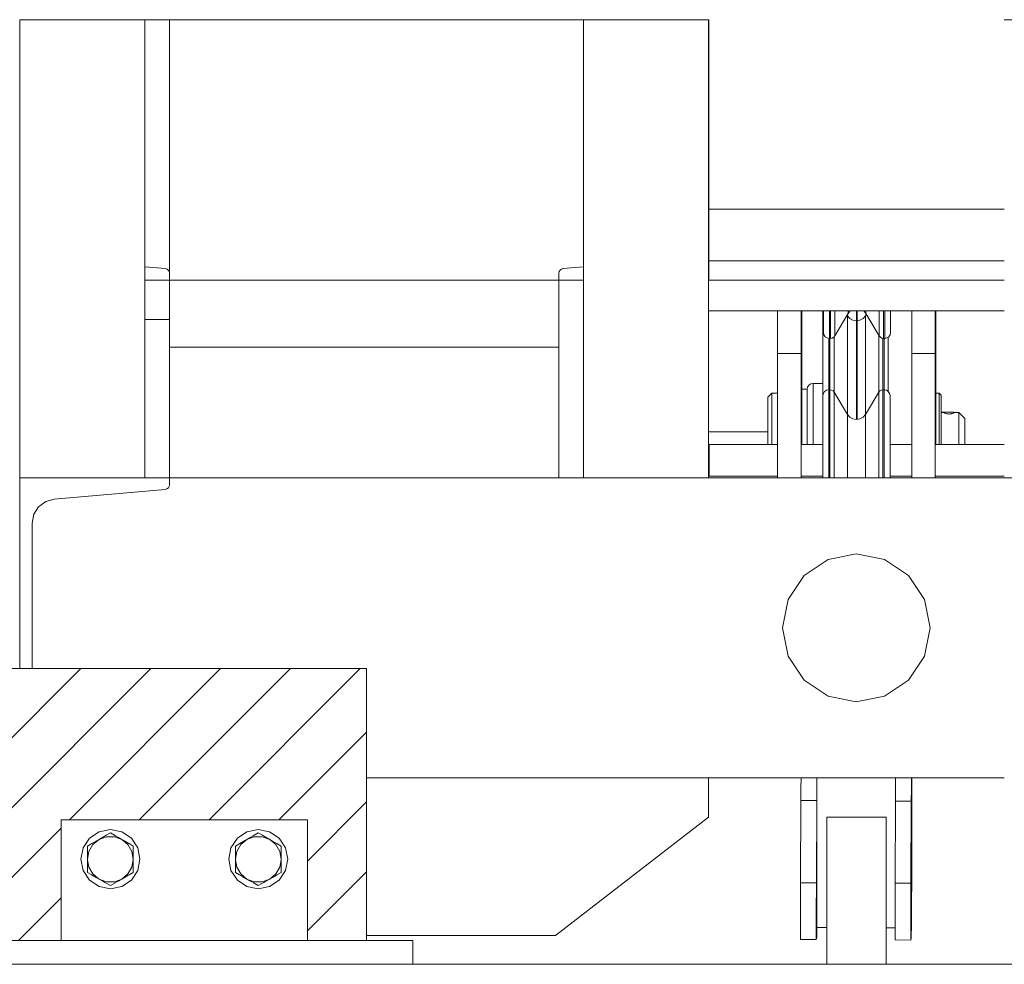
# Model space of a CAD drawing. Header units: millimetres. Extents: x 53056 to 116131, y -669674 to -625124.
# Tile 213 of 256: x 65939 to 66439, y -635003 to -634524. Entities that reach past the tile are written whole.
import ezdxf

# ---------------------------------------------------------------- set-up
doc = ezdxf.new("R2010")
doc.units = ezdxf.units.MM
doc.header["$MEASUREMENT"] = 0
doc.linetypes.add('DGN Style 1', pattern=[536.1990872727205, 0.8921781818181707, -535.3069090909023])
doc.linetypes.add('DGN Style 4', pattern=[1428.3772690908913, 713.7425454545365, -356.8712727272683, 0.8921781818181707, -356.8712727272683])
for name, color, linetype, lineweight in [('Side Cradle Blocks', 7, 'Continuous', 0), ('Side Cradle Hydraulic Arm Support', 7, 'Continuous', 0), ('Side Cradle Stbd', 7, 'Continuous', 0), ('Side Cradle Tower', 7, 'Continuous', 0), ('Side Cradle Tower Rail Frame', 7, 'Continuous', 0)]:
    doc.layers.add(name, color=color, linetype=linetype, lineweight=lineweight)

# ---------------------------------------------------------------- blocks, each defined once
blk = doc.blocks.new('*U55')
at = {"linetype": 'Continuous', "lineweight": 0}
h = blk.add_hatch(dxfattribs=at)
h.set_pattern_fill('HATCH', color=30, style=0, pattern_type=2)
h.set_pattern_definition([(45, (-18694.011846, 12452.511386), (-17.71895608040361, 17.71895608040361), [])])
h.paths.add_polyline_path([(-18983.7467942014, 12408.1757699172), (-18983.7467942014, 12396.17580080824), (-18983.7467942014, 12396.1757699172), (-18958.60524146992, 12396.1757699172), (-18958.60524146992, 12396.17580080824), (-18958.60524146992, 12469.45638980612), (-18808.60524146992, 12469.45638980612), (-18808.60524146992, 12396.17580080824), (-18808.60524146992, 12396.1757699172), (-18755.10524146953, 12396.1757699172), (-18755.10524146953, 12396.17580080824), (-18755.10524146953, 12408.17576947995), (-18633.60524146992, 12408.17576947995), (-18633.60524146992, 12408.17580037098), (-18633.60524146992, 12469.45638980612), (-18508.60524146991, 12469.45638980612), (-18508.60524146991, 12408.17580037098), (-18508.60524146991, 12408.17576947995), (-18478.60524146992, 12408.17576947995), (-18478.60524146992, 12408.17580037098), (-18478.60524146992, 12410.79314748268), (-18478.60524146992, 12490.79314748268), (-18478.60524146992, 12546.1757699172), (-18648.23356796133, 12546.1757699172), (-18654.63843196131, 12546.1757699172), (-18689.63843196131, 12546.1757699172), (-18695.81846274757, 12546.1757699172), (-18775.81846274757, 12546.1757699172), (-19128.60524146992, 12546.1757699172), (-19128.60524146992, 12408.17580080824), (-19128.60524146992, 12408.1757699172)])
at = {"color": 30, "linetype": 'Continuous', "lineweight": 0, "flags": 128}
blk.add_lwpolyline([(-18755.10524146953, 12408.17576947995), (-18633.60524146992, 12408.17576947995), (-18633.60524146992, 12408.17580037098), (-18633.60524146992, 12469.45638980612), (-18508.60524146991, 12469.45638980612), (-18508.60524146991, 12408.17580037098), (-18508.60524146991, 12408.17576947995), (-18478.60524146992, 12408.17576947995), (-18478.60524146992, 12408.17580037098), (-18478.60524146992, 12410.79314748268), (-18478.60524146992, 12490.79314748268), (-18478.60524146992, 12546.1757699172), (-18648.23356796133, 12546.1757699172), (-18654.63843196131, 12546.1757699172), (-18689.63843196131, 12546.1757699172)], dxfattribs=at)
at = {"layer": 'Side Cradle Blocks', "color": 7, "linetype": 'Continuous', "lineweight": 0}
for p, q in [((-18478.60524146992, 12546.1757699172), (-19128.60524146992, 12546.1757699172)), ((-18478.60524146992, 12546.1757699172), (-18478.60524146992, 12408.17580037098)), ((-18633.60524146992, 12408.17580037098), (-18633.60524146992, 12469.45638980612)), ((-18633.60524146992, 12469.45638980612), (-18508.60524146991, 12469.45638980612)), ((-18508.60524146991, 12469.45638980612), (-18508.60524146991, 12408.17580037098)), ((-18602.86498998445, 12463.31458279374), (-18608.60524146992, 12464.45638980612)), ((-18539.3454929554, 12463.31458279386), (-18533.60524146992, 12464.45638980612)), ((-18614.39678635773, 12459.48763980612), (-18617.46278982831, 12456.92042395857)), ((-18610.76331309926, 12461.58542656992), (-18610.90525762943, 12461.50347485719)), ((-18608.60524146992, 12462.83138980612), (-18610.76328455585, 12461.58544304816)), ((-18606.46889276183, 12461.59796830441), (-18608.60524146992, 12462.83138980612)), ((-18602.81369658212, 12459.48763980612), (-18606.56997245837, 12460.85926877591)), ((-18539.39678635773, 12459.48763980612), (-18535.64051048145, 12460.85926877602)), ((-18535.741590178, 12461.59796830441), (-18533.60524146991, 12462.83138980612)), ((-18533.60524146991, 12462.83138980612), (-18531.44719838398, 12461.58544304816)), ((-18531.44716984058, 12461.58542656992), (-18531.3052253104, 12461.50347485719)), ((-18527.81369658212, 12459.48763980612), (-18524.74769311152, 12456.92042395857)), ((-18618.05198253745, 12457.37731130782), (-18620.18833124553, 12456.14388980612)), ((-18620.18833124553, 12453.78718182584), (-18620.18833124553, 12456.14388980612)), ((-18599.18022332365, 12457.3898530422), (-18599.32216785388, 12457.47180475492)), ((-18597.0221516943, 12456.14388980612), (-18599.18019478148, 12457.38983656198)), ((-18597.0221516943, 12449.45638980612), (-18597.71242409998, 12453.39523462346)), ((-18545.18833124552, 12456.14388980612), (-18543.03028815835, 12457.38983656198)), ((-18545.18833124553, 12449.45638980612), (-18544.49805883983, 12453.39523462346)), ((-18543.03025961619, 12457.3898530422), (-18542.88831508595, 12457.47180475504)), ((-18524.15850040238, 12457.37731130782), (-18522.0221516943, 12456.14388980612)), ((-18522.0221516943, 12453.78718182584), (-18522.0221516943, 12456.14388980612)), ((-18620.18833124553, 12449.2255000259), (-18619.49805883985, 12445.51754498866)), ((-18597.0221516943, 12451.83047536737), (-18597.0221516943, 12449.45638980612)), ((-18545.18833124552, 12451.83047536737), (-18545.18833124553, 12449.45638980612)), ((-18522.0221516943, 12449.2255000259), (-18522.71242409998, 12445.51754498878)), ((-18620.18833124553, 12444.4899814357), (-18620.18833124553, 12442.76888980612)), ((-18597.0221516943, 12442.76888980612), (-18597.0221516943, 12444.4899814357)), ((-18545.18833124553, 12442.76888980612), (-18545.18833124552, 12444.4899814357)), ((-18522.0221516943, 12444.4899814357), (-18522.0221516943, 12442.76888980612)), ((-18620.18833124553, 12442.76888980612), (-18618.03028815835, 12441.52294305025)), ((-18618.03028815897, 12441.5229430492), (-18617.88831508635, 12441.44097485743)), ((-18617.88831508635, 12441.44097485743), (-18618.03028815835, 12441.52294305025)), ((-18602.81369658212, 12439.42513980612), (-18606.56997245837, 12438.05351083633)), ((-18602.81369658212, 12439.42513980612), (-18599.74769311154, 12441.99235565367)), ((-18599.15850040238, 12441.53546830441), (-18599.81390601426, 12441.15706969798)), ((-18599.15850040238, 12441.53546830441), (-18597.0221516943, 12442.76888980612)), ((-18545.18833124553, 12442.76888980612), (-18543.05198253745, 12441.53546830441)), ((-18543.05198253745, 12441.53546830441), (-18542.39657692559, 12441.15706969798)), ((-18539.39678635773, 12439.42513980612), (-18542.46278982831, 12441.99235565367)), ((-18539.39678635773, 12439.42513980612), (-18535.64051048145, 12438.05351083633)), ((-18524.18019478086, 12441.5229430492), (-18524.32216785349, 12441.44097485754)), ((-18524.32216785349, 12441.44097485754), (-18524.18019478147, 12441.52294305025)), ((-18524.18019478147, 12441.52294305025), (-18522.0221516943, 12442.76888980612)), ((-18610.741590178, 12437.31481130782), (-18608.60524146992, 12436.08138980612)), ((-18608.60524146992, 12436.08138980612), (-18606.44719838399, 12437.32733656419)), ((-18606.44716984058, 12437.3273530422), (-18606.30522531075, 12437.40930475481)), ((-18535.76331309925, 12437.3273530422), (-18535.9052576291, 12437.40930475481)), ((-18533.60524146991, 12436.08138980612), (-18535.76328455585, 12437.32733656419)), ((-18531.46889276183, 12437.31481130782), (-18533.60524146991, 12436.08138980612)), ((-18531.46889276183, 12437.31481130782), (-18530.81348714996, 12437.69320991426))]:
    blk.add_line(p, q, dxfattribs=at)
at = {"layer": 'Side Cradle Blocks', "color": 7, "linetype": 'Continuous', "lineweight": 0, "flags": 128}
for points in [[(-18602.86498998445, 12463.31458279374), (-18597.99863975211, 12460.06299152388), (-18594.74704848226, 12455.19664129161), (-18593.60524146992, 12449.45638980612), (-18594.74704848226, 12443.71613832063), (-18597.99863975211, 12438.84978808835), (-18602.86498998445, 12435.59819681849), (-18608.60524146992, 12434.45638980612), (-18614.3454929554, 12435.59819681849), (-18619.21184318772, 12438.84978808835), (-18622.46343445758, 12443.71613832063), (-18623.60524146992, 12449.45638980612), (-18622.46343445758, 12455.19664129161), (-18619.21184318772, 12460.06299152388), (-18614.3454929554, 12463.31458279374), (-18608.60524146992, 12464.45638980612)], [(-18533.60524146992, 12464.45638980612), (-18527.86498998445, 12463.31458279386), (-18522.99863975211, 12460.06299152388), (-18519.74704848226, 12455.19664129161), (-18518.60524146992, 12449.45638980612), (-18519.74704848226, 12443.71613832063), (-18522.99863975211, 12438.84978808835), (-18527.86498998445, 12435.59819681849), (-18533.60524146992, 12434.45638980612), (-18539.3454929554, 12435.59819681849), (-18544.21184318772, 12438.84978808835), (-18547.46343445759, 12443.71613832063), (-18548.60524146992, 12449.45638980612), (-18547.46343445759, 12455.19664129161), (-18544.21184318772, 12460.06299152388), (-18539.3454929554, 12463.31458279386)], [(-18618.05198253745, 12457.37731130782), (-18617.39657692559, 12457.75570991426), (-18616.35472303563, 12458.35722453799), (-18614.39678635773, 12459.48763980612), (-18613.65496010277, 12459.91593339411), (-18612.92052415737, 12460.33996018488), (-18610.9052576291, 12461.50347485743), (-18610.76328455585, 12461.58544304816)], [(-18614.39678635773, 12459.48763980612), (-18610.64051048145, 12460.85926877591), (-18606.56997245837, 12460.85926877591)], [(-18606.46889276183, 12461.59796830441), (-18605.81348714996, 12461.21956969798), (-18604.77163326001, 12460.61805507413), (-18602.81369658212, 12459.48763980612), (-18602.07187032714, 12459.05934621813), (-18601.33743438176, 12458.63531942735), (-18599.32216785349, 12457.47180475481), (-18599.18019478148, 12457.38983656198)], [(-18602.81369658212, 12459.48763980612), (-18599.74769311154, 12456.92042395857), (-18597.71242409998, 12453.39523462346)], [(-18544.49805883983, 12453.39523462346), (-18542.46278982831, 12456.92042395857), (-18539.39678635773, 12459.48763980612)], [(-18543.03028815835, 12457.38983656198), (-18542.88831508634, 12457.47180475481), (-18540.87304855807, 12458.63531942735), (-18540.13861261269, 12459.05934621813), (-18539.39678635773, 12459.48763980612), (-18537.43884967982, 12460.61805507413), (-18536.39699578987, 12461.21956969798), (-18535.741590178, 12461.59796830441)], [(-18535.64051048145, 12460.85926877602), (-18531.56997245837, 12460.85926877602), (-18527.81369658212, 12459.48763980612)], [(-18531.44719838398, 12461.58544304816), (-18531.30522531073, 12461.50347485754), (-18529.28995878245, 12460.33996018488), (-18528.55552283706, 12459.91593339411), (-18527.81369658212, 12459.48763980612), (-18525.8557599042, 12458.35722453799), (-18524.81390601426, 12457.75570991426), (-18524.15850040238, 12457.37731130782)], [(-18620.18833124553, 12449.45638980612), (-18619.49805883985, 12453.39523462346), (-18617.46278982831, 12456.92042395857)], [(-18620.18833124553, 12453.78718182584), (-18620.18833124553, 12453.6496193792), (-18620.18833124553, 12451.47601914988), (-18620.18833124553, 12449.45638980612), (-18620.18833124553, 12449.2255000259), (-18620.18833124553, 12447.03269134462), (-18620.18833124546, 12445.24596644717), (-18620.18833124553, 12444.4899814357)], [(-18597.0221516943, 12451.83047536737), (-18597.0221516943, 12453.64888513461), (-18597.0221516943, 12453.78718182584), (-18597.0221516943, 12456.14388980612)], [(-18545.18833124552, 12456.14388980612), (-18545.18833124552, 12453.78718182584), (-18545.18833124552, 12453.64888513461), (-18545.18833124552, 12451.83047536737)], [(-18524.74769311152, 12456.92042395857), (-18522.71242409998, 12453.39523462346), (-18522.0221516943, 12449.45638980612)], [(-18522.0221516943, 12444.4899814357), (-18522.02215169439, 12445.24596644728), (-18522.0221516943, 12447.03269134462), (-18522.0221516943, 12449.2255000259), (-18522.0221516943, 12449.45638980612), (-18522.0221516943, 12451.47601914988), (-18522.0221516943, 12453.6496193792), (-18522.0221516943, 12453.78718182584)], [(-18597.0221516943, 12449.2255000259), (-18597.71242409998, 12445.51754498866), (-18599.74769311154, 12441.99235565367)], [(-18597.0221516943, 12449.45638980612), (-18597.0221516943, 12449.2255000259), (-18597.0221516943, 12446.87712475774), (-18597.0221516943, 12445.24778492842), (-18597.0221516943, 12444.4899814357)], [(-18545.18833124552, 12444.4899814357), (-18545.18833124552, 12445.24778492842), (-18545.18833124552, 12446.87712475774), (-18545.18833124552, 12449.2255000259), (-18545.18833124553, 12449.45638980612)], [(-18542.46278982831, 12441.99235565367), (-18544.49805883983, 12445.51754498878), (-18545.18833124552, 12449.2255000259)], [(-18614.76694397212, 12439.63885040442), (-18617.46278982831, 12441.99235565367), (-18619.49805883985, 12445.51754498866)], [(-18522.71242409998, 12445.51754498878), (-18524.74769311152, 12441.99235565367), (-18527.44353896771, 12439.63885040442)], [(-18617.88831508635, 12441.44097485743), (-18615.87304855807, 12440.27746018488), (-18615.13861261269, 12439.85343339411), (-18614.76694397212, 12439.63885040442), (-18614.39678635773, 12439.42513980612), (-18612.43884967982, 12438.29472453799), (-18611.39699578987, 12437.69320991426), (-18610.741590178, 12437.31481130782)], [(-18614.39678635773, 12439.42513980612), (-18610.64051048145, 12438.05351083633), (-18606.56997245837, 12438.05351083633)], [(-18606.44719838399, 12437.32733656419), (-18606.30522531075, 12437.40930475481), (-18604.28995878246, 12438.57281942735), (-18603.55552283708, 12438.99684621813), (-18602.81369658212, 12439.42513980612), (-18600.85575990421, 12440.55555507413), (-18599.81390601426, 12441.15706969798)], [(-18542.39657692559, 12441.15706969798), (-18541.35472303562, 12440.55555507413), (-18539.39678635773, 12439.42513980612), (-18538.65496010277, 12438.99684621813), (-18537.92052415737, 12438.57281942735), (-18535.9052576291, 12437.40930475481), (-18535.76328455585, 12437.32733656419)], [(-18535.64051048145, 12438.05351083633), (-18531.56997245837, 12438.05351083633), (-18527.81369658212, 12439.42513980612)], [(-18530.81348714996, 12437.69320991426), (-18530.81348714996, 12437.69320991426), (-18529.77163326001, 12438.29472453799), (-18527.81369658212, 12439.42513980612), (-18527.44353896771, 12439.63885040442)], [(-18527.44353896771, 12439.63885040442), (-18527.44353896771, 12439.63885040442), (-18527.07187032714, 12439.85343339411), (-18526.33743438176, 12440.27746018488), (-18524.32216785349, 12441.44097485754)]]:
    blk.add_lwpolyline(points, dxfattribs=at)
at = {"layer": 'Side Cradle Hydraulic Arm Support', "color": 7, "linetype": 'Continuous', "lineweight": 0}
blk.add_line((-18455.10524146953, 12408.17576947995), (-18455.10524146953, 12396.17580080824), dxfattribs=at)
at = {"layer": 'Side Cradle Hydraulic Arm Support', "color": 7, "linetype": 'Continuous', "lineweight": 0, "flags": 128}
blk.add_lwpolyline([(-18755.10524146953, 12408.17576947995), (-18455.10524146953, 12408.17576947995), (-18455.10524146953, 12408.17576947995)], dxfattribs=at)
at = {"layer": 'Side Cradle Stbd', "color": 7, "linetype": 'Continuous', "lineweight": 0}
blk.add_line((-19454.96368873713, 12396.1757699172), (-17845.06221408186, 12396.1757699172), dxfattribs=at)
at = {"layer": 'Side Cradle Tower', "color": 7, "linetype": 'Continuous', "lineweight": 0}
for p, q in [((-18654.63843196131, 12875.19881422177), (-18305.04842382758, 12875.19881422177)), ((-18654.63843196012, 12875.19878333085), (-18654.63843196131, 12642.90866748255)), ((-18591.13843196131, 12642.90866748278), (-18591.13843196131, 12875.19878333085)), ((-18578.58067196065, 12875.19878333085), (-18578.58067196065, 12746.56291313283)), ((-18368.60524146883, 12642.90866748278), (-18368.60524146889, 12875.19878333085)), ((-18305.04842382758, 12875.19878333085), (-18305.04842382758, 12743.08329422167)), ((-18155.16205911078, 12875.19881422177), (-17845.06221408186, 12875.19881422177)), ((-18305.04839293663, 12779.15923961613), (-18155.10527236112, 12779.15923961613)), ((-18591.13840107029, 12749.86169727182), (-18580.77316320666, 12748.95485646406)), ((-18580.31165638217, 12748.86840992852), (-18579.92189158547, 12748.7120781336)), ((-18580.29303313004, 12748.86117360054), (-18580.3089997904, 12748.86737767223)), ((-18579.92182132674, 12748.71202597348), (-18579.92091642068, 12748.71135417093)), ((-18579.47589236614, 12748.43270791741), (-18579.21791757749, 12748.17850136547)), ((-18579.46330356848, 12748.42089671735), (-18579.47497280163, 12748.43184515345)), ((-18579.21718034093, 12748.17734121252), (-18579.21789871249, 12748.17847167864)), ((-18380.55252546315, 12748.09613507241), (-18380.46893821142, 12748.17850136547)), ((-18380.53698209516, 12748.11395515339), (-18380.49115909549, 12748.15910871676)), ((-18380.42238827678, 12748.22441471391), (-18380.47517022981, 12748.1848209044)), ((-18380.4721762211, 12748.18745299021), (-18380.47517022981, 12748.1848209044)), ((-18380.46885136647, 12748.17856787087), (-18380.46696331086, 12748.18001373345)), ((-18379.81310250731, 12748.69277021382), (-18379.76496420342, 12748.7120781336)), ((-18379.80377440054, 12748.69749670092), (-18379.77788819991, 12748.70787945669)), ((-18379.76665941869, 12748.71630260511), (-18379.77884174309, 12748.7071641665)), ((-18379.76912663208, 12748.71483801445), (-18379.766714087, 12748.71627015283)), ((-18379.76662852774, 12748.71631603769), (-18379.76459214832, 12748.71720153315)), ((-18379.76209243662, 12748.71289714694), (-18379.76485737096, 12748.71210860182)), ((-18379.37519940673, 12748.86840992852), (-18378.91369258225, 12748.95485646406)), ((-18378.91369258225, 12748.95485646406), (-18368.6052723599, 12749.85672637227)), ((-18305.04839293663, 12752.93137175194), (-18155.10527236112, 12752.93137175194)), ((-18578.8644099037, 12747.69463404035), (-18578.75506908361, 12747.42813667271)), ((-18578.86409957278, 12747.69395904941), (-18578.85865655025, 12747.6821201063)), ((-18578.74397709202, 12747.43268450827), (-18578.78122655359, 12747.49258651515)), ((-18578.75474718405, 12747.42653828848), (-18578.75506292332, 12747.42810608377)), ((-18578.74397709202, 12747.43268450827), (-18578.73308942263, 12747.37464682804)), ((-18578.58901981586, 12746.76224828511), (-18578.58067196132, 12746.5621721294)), ((-18578.58067196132, 12746.5621721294), (-18578.58067196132, 12743.08329422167)), ((-18381.10618382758, 12743.08329422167), (-18381.10618382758, 12746.5621721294)), ((-18381.00746882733, 12747.24367595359), (-18380.93178670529, 12747.42813667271)), ((-18380.99448260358, 12747.28167722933), (-18380.95160001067, 12747.38619477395)), ((-18380.93173244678, 12747.42822658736), (-18380.93074355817, 12747.42986532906)), ((-18578.58067196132, 12743.08329422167), (-18591.13840107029, 12743.08329422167)), ((-18578.58067196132, 12743.08326333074), (-18578.58067196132, 12723.08329422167)), ((-18381.10621471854, 12743.08329422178), (-18578.58064107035, 12743.08329422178)), ((-18381.1630014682, 12743.08326333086), (-18381.1630014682, 12642.90869837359)), ((-18368.6052723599, 12743.08329422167), (-18381.10618382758, 12743.08329422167)), ((-18305.04842382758, 12743.08329422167), (-18305.1052105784, 12743.08329422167)), ((-18155.1059175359, 12743.08329422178), (-18305.04774776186, 12743.08329422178)), ((-18305.10521057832, 12727.5070113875), (-18155.10527236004, 12727.5070113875)), ((-18234.33526435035, 12727.50698049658), (-18234.33526435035, 12726.2506182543)), ((-18225.58829972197, 12716.5903379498), (-18225.58829972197, 12725.05001276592)), ((-18225.30138085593, 12726.25061825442), (-18225.30138085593, 12727.50698049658)), ((-18578.58067196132, 12723.08329422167), (-18591.13840107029, 12723.08329422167)), ((-18578.58067196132, 12723.08326333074), (-18578.58067196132, 12642.90875578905)), ((-18243.84419948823, 12713.57484971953), (-18243.84419948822, 12719.09273907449)), ((-18243.26896407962, 12713.57484971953), (-18243.2689640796, 12719.09300530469)), ((-18218.5186057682, 12714.80067422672), (-18218.5186057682, 12720.22526788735)), ((-18216.36768112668, 12713.57484971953), (-18216.36768112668, 12719.09273907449)), ((-18215.79244571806, 12713.57484971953), (-18215.79244571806, 12719.09315527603)), ((-18244.13111835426, 12707.71963614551), (-18244.13111835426, 12713.63188993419)), ((-18243.55588294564, 12707.72032823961), (-18243.55588294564, 12713.57481882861)), ((-18241.40495830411, 12707.01723431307), (-18241.40495830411, 12714.46510177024)), ((-18216.65459999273, 12707.7198842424), (-18216.65459999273, 12713.62485771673)), ((-18216.07936458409, 12707.72032823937), (-18216.07936458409, 12713.57481882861)), ((-18214.10524146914, 12686.76477416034), (-18214.10524146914, 12714.16342512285)), ((-18578.58064107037, 12709.20120404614), (-18381.16303235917, 12709.20120404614)), ((-18270.10524146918, 12705.90151988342), (-18258.10524146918, 12705.90151988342)), ((-18244.13111835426, 12687.53349064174), (-18244.13111835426, 12707.71788649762)), ((-18216.65459999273, 12687.5335879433), (-18216.65459999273, 12707.71788649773)), ((-18190.10524146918, 12705.90151988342), (-18202.10524146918, 12705.90151988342)), ((-18273.10524146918, 12683.00247471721), (-18273.10524146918, 12685.83080086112)), ((-18258.10521057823, 12683.46192316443), (-18257.81832260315, 12683.46192316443)), ((-18244.13111835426, 12677.28105639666), (-18244.13111835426, 12687.53320789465)), ((-18243.55588294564, 12677.28157656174), (-18243.55588294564, 12687.53320789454)), ((-18241.40495830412, 12676.24771950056), (-18241.40495830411, 12686.326006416)), ((-18216.65459999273, 12677.28124342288), (-18216.65459999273, 12687.53320789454)), ((-18216.0793645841, 12677.28157656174), (-18216.0793645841, 12687.53320789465)), ((-18189.81832260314, 12683.46192316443), (-18190.10521057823, 12683.46192316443)), ((-18255.10524146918, 12678.63464580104), (-18255.10524146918, 12662.31434488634)), ((-18225.58829972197, 12666.5903379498), (-18225.58829972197, 12675.05001276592)), ((-18187.10521057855, 12676.12796767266), (-18185.59825281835, 12676.13215014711)), ((-18187.10521057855, 12676.03485427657), (-18185.59825485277, 12676.03580077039)), ((-18185.59825485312, 12676.03578466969), (-18185.88901857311, 12676.03530923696)), ((-18185.59819115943, 12676.13215031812), (-18185.12342081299, 12676.13346801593)), ((-18185.55696075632, 12675.88603890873), (-18185.4300655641, 12675.78137502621)), ((-18185.1233366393, 12676.13346824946), (-18184.86891292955, 12676.1341743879)), ((-18180.92635509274, 12676.12131549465), (-18180.8039740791, 12676.1116108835)), ((-18180.80391323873, 12676.11160605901), (-18179.70975983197, 12676.02484151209)), ((-18178.10524146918, 12675.98272333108), (-18178.10524146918, 12674.56856025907)), ((-18178.10524146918, 12671.87041016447), (-18178.10524146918, 12674.56856025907)), ((-18304.81832260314, 12643.75986232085), (-18304.81832260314, 12659.75986232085)), ((-18270.10527236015, 12659.75986232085), (-18304.81832260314, 12659.75986232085)), ((-18247.13114924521, 12659.75986232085), (-18258.10521057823, 12659.75986232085)), ((-18202.10527236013, 12659.75986232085), (-18213.07933369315, 12659.75986232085)), ((-18155.10527236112, 12659.75986232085), (-18190.10521057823, 12659.75986232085)), ((-18244.13111835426, 12642.90869837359), (-18244.13111835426, 12657.7178864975)), ((-18216.65459999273, 12642.90869837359), (-18216.65459999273, 12657.71788649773)), ((-18270.10527236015, 12643.75986232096), (-18305.10521057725, 12643.75986232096)), ((-18247.13114924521, 12643.75986232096), (-18258.10521057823, 12643.75986232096)), ((-18202.10527236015, 12643.75986232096), (-18213.07933369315, 12643.75986232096)), ((-18155.10527236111, 12643.75986232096), (-18190.10521057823, 12643.75986232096)), ((-18654.63843196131, 12546.17580080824), (-18654.63843196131, 12642.90558452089)), ((-18578.74403902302, 12638.55911910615), (-18578.74459639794, 12638.55769629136)), ((-18578.74316249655, 12638.56194407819), (-18578.74389563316, 12638.55954388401)), ((-18578.58067196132, 12642.90866748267), (-17881.62981097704, 12642.90866748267)), ((-18579.92040309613, 12637.27556920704), (-18579.92226364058, 12637.27476017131)), ((-18579.91772915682, 12637.27712369), (-18579.91994965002, 12637.27580555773)), ((-18579.21467956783, 12637.80450871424), (-18579.21198495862, 12637.80687759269)), ((-18579.21157123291, 12637.80726615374), (-18579.21054229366, 12637.80839433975)), ((-18215.83420377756, 12601.49638995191), (-18230.18483249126, 12604.35090748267)), ((-18305.10524146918, 12490.79314748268), (-18155.10524146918, 12490.79314748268)), ((-18258.24994559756, 12490.79311659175), (-18258.27408954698, 12485.54186845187)), ((-18250.27417591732, 12485.50553778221), (-18250.24986492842, 12490.79311659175)), ((-18250.20796004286, 12490.79311659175), (-18250.22088751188, 12424.46022586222)), ((-18210.24946158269, 12490.79311659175), (-18210.27460776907, 12485.32388443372)), ((-18202.27469413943, 12485.28755376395), (-18202.24938091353, 12490.79311659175)), ((-18202.0970233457, 12490.79311659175), (-18202.10524146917, 12448.62462373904)), ((-18258.27408954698, 12485.54186845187), (-18258.30114546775, 12479.19814797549)), ((-18250.30123183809, 12479.16181730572), (-18250.27417591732, 12485.50553778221)), ((-18210.27460776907, 12485.32388443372), (-18210.30166368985, 12478.98016395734)), ((-18202.3017500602, 12478.94383328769), (-18202.27469413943, 12485.28755376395)), ((-18258.30114546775, 12479.19814797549), (-18258.47127186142, 12437.48947089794)), ((-18258.30114546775, 12479.19814797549), (-18250.30123183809, 12479.16181730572)), ((-18250.47135823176, 12437.45314022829), (-18250.30123183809, 12479.16181730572)), ((-18210.30166368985, 12478.98016395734), (-18210.47179008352, 12437.27148687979)), ((-18210.30166368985, 12478.98016395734), (-18202.3017500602, 12478.94383328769)), ((-18202.47187645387, 12437.23515621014), (-18202.3017500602, 12478.94383328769)), ((-18202.11326085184, 12480.02857086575), (-18202.10524146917, 12480.02857086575)), ((-18202.10975083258, 12459.5858927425), (-18202.10524146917, 12459.5858927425)), ((-18202.10524146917, 12460.47085651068), (-18202.10555037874, 12460.40577449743)), ((-18202.10524146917, 12448.62462373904), (-18202.25414380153, 12417.37066162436)), ((-18258.47127186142, 12437.48947089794), (-18250.47135823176, 12437.45314022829)), ((-18250.47135823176, 12437.45314022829), (-18250.52959053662, 12422.23277328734)), ((-18210.47179008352, 12437.27148687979), (-18202.47187645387, 12437.23515621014)), ((-18202.47187645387, 12437.23515621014), (-18202.53010875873, 12422.01478926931)), ((-18250.22088751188, 12424.46022586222), (-18250.25362557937, 12417.58864564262)), ((-18250.26892082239, 12414.49667253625), (-18250.25362557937, 12417.58864564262)), ((-18245.1052723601, 12414.87055040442), (-18250.26726428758, 12414.8939929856)), ((-18210.55161007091, 12414.71362899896), (-18215.10521057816, 12414.73430864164)), ((-18258.55702884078, 12408.75253244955), (-18258.55950615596, 12412.21551604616)), ((-18258.5567208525, 12408.75382042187), (-18258.55702884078, 12408.75253244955)), ((-18250.55711521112, 12408.7162017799), (-18258.55702884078, 12408.75253244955)), ((-18250.55711521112, 12408.7162017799), (-18250.29856677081, 12409.79742233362)), ((-18210.55754706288, 12408.5345484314), (-18210.56002437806, 12411.99753202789)), ((-18210.55723907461, 12408.53583640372), (-18210.55754706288, 12408.5345484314)), ((-18202.55763343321, 12408.49821776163), (-18210.55754706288, 12408.5345484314)), ((-18202.55763343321, 12408.49821776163), (-18202.29908499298, 12409.57943831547)), ((-18202.29908499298, 12409.57943831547), (-18202.29324039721, 12410.15237037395)), ((-18202.29324039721, 12410.15237037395), (-18202.2829758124, 12411.77943426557))]:
    blk.add_line(p, q, dxfattribs=at)
at = {"layer": 'Side Cradle Tower', "color": 7, "linetype": 'DGN Style 4', "lineweight": 0}
for p, q in [((-18230.10524146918, 12672.51457497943), (-18230.10524146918, 12727.50698049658)), ((-18229.95467965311, 12672.54078043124), (-18229.82442071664, 12727.50698049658)), ((-18229.81832260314, 12727.50698049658), (-18229.81832260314, 12672.56420014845)), ((-18305.10521057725, 12666.13464580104), (-18275.10527236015, 12666.13464580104))]:
    blk.add_line(p, q, dxfattribs=at)
at = {"layer": 'Side Cradle Tower', "color": 7, "linetype": 'Continuous', "lineweight": 0, "flags": 128}
for points in [[(-18305.10524147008, 12875.19878333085), (-18305.10524147, 12861.56210985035), (-18305.10524146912, 12696.08861259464), (-18305.10524146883, 12642.90866748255)], [(-18580.3100947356, 12748.86780312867), (-18580.31165638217, 12748.86840992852), (-18580.77316320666, 12748.95485646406)], [(-18579.9586667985, 12748.72706183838), (-18580.29303322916, 12748.86117363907), (-18580.29396896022, 12748.86134891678)], [(-18579.90624084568, 12748.70583402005), (-18579.92019636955, 12748.716302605), (-18579.96031527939, 12748.72752287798)], [(-18579.47589229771, 12748.43270785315), (-18579.47589236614, 12748.43270791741), (-18579.87375328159, 12748.69277021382), (-18579.92189158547, 12748.7120781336), (-18579.92189140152, 12748.71207799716)], [(-18579.26212629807, 12748.22265847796), (-18579.46330363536, 12748.4208967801), (-18579.4647921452, 12748.42186975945)], [(-18579.19174593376, 12748.15275537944), (-18579.21168555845, 12748.18482090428), (-18579.26396979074, 12748.22404135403)], [(-18579.21791745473, 12748.17850117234), (-18579.21791757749, 12748.17850136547), (-18579.13433032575, 12748.09613507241), (-18578.8644099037, 12747.69463404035), (-18578.86440987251, 12747.69463397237)], [(-18380.53698207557, 12748.11395517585), (-18380.55252546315, 12748.09613507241), (-18380.82244588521, 12747.69463404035), (-18380.93178670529, 12747.42813667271), (-18380.93178658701, 12747.42813686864)], [(-18380.4918555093, 12748.15798879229), (-18380.47517022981, 12748.1848209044), (-18380.47631349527, 12748.1835673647)], [(-18379.80377438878, 12748.69749670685), (-18379.81310250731, 12748.69277021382), (-18380.21096342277, 12748.43270791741), (-18380.46893821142, 12748.17850136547), (-18380.4689380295, 12748.17850150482)], [(-18379.76496398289, 12748.71207819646), (-18379.76496420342, 12748.7120781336), (-18379.37519940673, 12748.86840992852)], [(-18578.79815048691, 12747.53464895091), (-18578.81392660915, 12747.57310002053), (-18578.8547541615, 12747.67260882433), (-18578.85865658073, 12747.68212017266), (-18578.85973212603, 12747.68372004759)], [(-18578.78024506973, 12747.49100816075), (-18578.79087145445, 12747.51690779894), (-18578.79815048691, 12747.53464895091)], [(-18578.75506903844, 12747.42813644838), (-18578.75506908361, 12747.42813667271), (-18578.67938696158, 12747.24367595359), (-18578.58901981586, 12746.76224828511)], [(-18380.99448258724, 12747.28167727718), (-18381.00746882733, 12747.24367595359), (-18381.09783597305, 12746.76224828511), (-18381.10618382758, 12746.5621721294)], [(-18380.9518812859, 12747.38469541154), (-18380.94287869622, 12747.43268450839), (-18380.94225939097, 12747.43426541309)], [(-18380.94369329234, 12747.43001762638), (-18380.94287869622, 12747.43268450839), (-18380.90488799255, 12747.49377852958)], [(-18270.10524146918, 12642.90869837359), (-18270.10524146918, 12705.90151988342), (-18270.10524146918, 12727.50698049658)], [(-18258.10524146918, 12642.90869837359), (-18258.10524146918, 12705.90151988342), (-18258.10524146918, 12727.50698049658)], [(-18257.81832260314, 12659.75989321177), (-18257.81832260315, 12683.46192316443), (-18257.81832260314, 12727.50698049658)], [(-18247.13111835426, 12727.50698049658), (-18247.13111835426, 12724.75035128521), (-18247.13111835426, 12705.99820812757), (-18247.13111835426, 12684.57894066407)], [(-18233.26090592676, 12727.50698049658), (-18234.33526435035, 12726.2506182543), (-18241.11803943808, 12714.80067422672), (-18241.67634261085, 12714.14779059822), (-18242.42269219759, 12713.72244161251), (-18243.26896407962, 12713.57484971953), (-18243.84419948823, 12713.57484971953), (-18244.99224978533, 12713.80321112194), (-18245.96551983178, 12714.45352937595), (-18246.61583808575, 12715.42679942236), (-18246.84419948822, 12716.57484971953), (-18246.84419948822, 12721.86522220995), (-18246.84419948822, 12727.50698049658)], [(-18243.84419948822, 12719.09342613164), (-18243.84419948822, 12719.09358361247), (-18243.84419948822, 12727.50698049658)], [(-18243.2689640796, 12719.09342384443), (-18243.2689640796, 12719.09358361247), (-18243.2689640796, 12727.50698049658)], [(-18241.11803943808, 12714.80067422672), (-18241.11803943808, 12720.22609778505), (-18241.11803943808, 12727.50698049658)], [(-18225.08542802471, 12725.88600953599), (-18225.58829972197, 12725.05001276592), (-18226.76073638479, 12723.69978656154), (-18228.32807051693, 12722.82012390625), (-18230.10524146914, 12722.51488966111), (-18231.88241242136, 12722.82012390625), (-18233.44974655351, 12723.69978656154), (-18234.62218321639, 12725.0500127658), (-18234.83593989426, 12725.40537158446)], [(-18234.62218321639, 12725.0500127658), (-18234.62218321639, 12716.58989087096), (-18234.6221832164, 12700.44841529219), (-18234.6221832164, 12679.08297936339), (-18234.6221832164, 12675.05007269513)], [(-18212.79244571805, 12727.50698049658), (-18212.79244571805, 12721.86522220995), (-18212.79244571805, 12716.57484971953), (-18213.02080712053, 12715.42679942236), (-18213.6711253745, 12714.45352937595), (-18214.64439542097, 12713.80321112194), (-18215.79244571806, 12713.57484971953), (-18216.36768112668, 12713.57484971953), (-18217.21395300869, 12713.72244161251), (-18217.96030259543, 12714.14779059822), (-18218.5186057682, 12714.80067422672), (-18225.30138085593, 12726.25061825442), (-18226.37573927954, 12727.50698049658)], [(-18218.5186057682, 12720.22585815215), (-18218.5186057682, 12720.22609778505), (-18218.5186057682, 12727.50698049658)], [(-18216.36768112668, 12719.09342613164), (-18216.36768112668, 12719.09358361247), (-18216.36768112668, 12727.50698049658)], [(-18215.79244571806, 12719.09342316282), (-18215.79244571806, 12719.09358361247), (-18215.79244571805, 12727.50698049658)], [(-18202.10524146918, 12727.50698049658), (-18202.10524146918, 12705.90151988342), (-18202.10524146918, 12642.90869837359)], [(-18190.10524146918, 12727.50698049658), (-18190.10524146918, 12705.90151988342), (-18190.10524146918, 12642.90869837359)], [(-18189.81832260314, 12727.50698049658), (-18189.81832260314, 12683.46192316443), (-18189.81832260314, 12659.75989321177)], [(-18225.58829972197, 12675.05026801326), (-18225.58829972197, 12679.08297936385), (-18225.58829972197, 12700.44841529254), (-18225.58829972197, 12716.58989087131), (-18225.58829972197, 12716.5903360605)], [(-18218.80552463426, 12686.32610146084), (-18218.80552463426, 12707.01583338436), (-18218.80552463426, 12715.28495887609)], [(-18243.55588294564, 12687.53375934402), (-18243.55588294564, 12707.71893743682), (-18243.55588294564, 12707.71949563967)], [(-18241.40495830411, 12686.32653454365), (-18241.40495830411, 12707.01583338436), (-18241.40495830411, 12707.01668278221)], [(-18216.07936458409, 12687.53375934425), (-18216.07936458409, 12707.71893743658), (-18216.07936458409, 12707.71949563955)], [(-18255.10524146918, 12670.8963173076), (-18255.10524146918, 12670.89631730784), (-18255.10524146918, 12678.75332740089), (-18255.10524146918, 12684.68925760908), (-18255.10524146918, 12687.80041636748), (-18254.87688006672, 12688.93102520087), (-18254.22656181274, 12689.88950908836), (-18253.25329176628, 12690.52994754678), (-18252.10524146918, 12690.75483962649), (-18247.13080944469, 12690.75483962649)], [(-18252.10524146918, 12659.75989321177), (-18252.10524146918, 12661.79344135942), (-18252.10524146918, 12671.54563614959), (-18252.10524146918, 12680.47405671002), (-18252.10524146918, 12687.21943194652), (-18252.10524146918, 12690.75483962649)], [(-18275.10524146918, 12659.75989321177), (-18275.10524146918, 12663.00897860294), (-18275.10524146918, 12670.0305588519), (-18275.10524146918, 12676.45902165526), (-18275.10524146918, 12681.31569182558), (-18275.10524146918, 12683.86118535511), (-18273.10524146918, 12685.83080086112), (-18270.10527236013, 12685.83080086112)], [(-18257.81829171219, 12687.80041636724), (-18255.10524146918, 12687.80041636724), (-18255.10524146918, 12684.68925760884), (-18255.10524146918, 12678.75332740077), (-18255.10524146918, 12670.8963173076), (-18255.10524146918, 12662.31438589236), (-18255.10524146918, 12659.75989321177)], [(-18213.0793645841, 12642.90869837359), (-18213.0793645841, 12655.99820812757), (-18213.0793645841, 12674.75035128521), (-18213.0793645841, 12684.57878463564), (-18213.30772598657, 12685.70939346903), (-18213.95804424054, 12686.66787735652), (-18214.93131428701, 12687.30831581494), (-18216.0793645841, 12687.53320789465), (-18216.65459999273, 12687.53320789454), (-18217.50087187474, 12687.38785825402), (-18218.24722146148, 12686.96897127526), (-18218.80552463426, 12686.326006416), (-18225.58829972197, 12675.05001276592), (-18226.76073638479, 12673.69978656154), (-18228.32807051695, 12672.82012390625), (-18230.10524146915, 12672.51488966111), (-18231.88241242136, 12672.82012390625), (-18233.44974655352, 12673.69978656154), (-18234.6221832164, 12675.0500127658), (-18241.40495830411, 12686.326006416), (-18241.96326147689, 12686.96897127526), (-18242.70961106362, 12687.38785825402), (-18243.55588294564, 12687.53320789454), (-18244.13111835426, 12687.53320789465), (-18245.27916865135, 12687.30831581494), (-18246.2524386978, 12686.66787735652), (-18246.90275695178, 12685.70939346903), (-18247.13111835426, 12684.57878463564), (-18247.13111835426, 12674.75035128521), (-18247.13111835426, 12655.99820812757), (-18247.13111835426, 12642.90869837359)], [(-18218.80552463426, 12642.90869837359), (-18218.80552463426, 12657.01583338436), (-18218.80552463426, 12676.24667571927), (-18218.80552463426, 12686.326006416)], [(-18189.81829171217, 12685.83080086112), (-18188.10524146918, 12685.83080086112), (-18187.10524146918, 12684.84599310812), (-18187.10524146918, 12682.1590832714), (-18187.10524146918, 12677.03259809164), (-18187.10524146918, 12670.24699846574), (-18187.10524146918, 12662.8353304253), (-18187.10524146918, 12659.75989321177)], [(-18188.10524146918, 12659.75989321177), (-18188.10524146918, 12662.66168224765), (-18188.10524146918, 12670.46343807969), (-18188.10524146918, 12677.60617452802), (-18188.10524146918, 12683.00247471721), (-18188.10524146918, 12685.83080086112)], [(-18273.10524146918, 12683.00247471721), (-18273.10524146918, 12677.60617452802), (-18273.10524146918, 12670.46343807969), (-18273.10524146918, 12662.66168224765), (-18273.10524146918, 12659.75989321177)], [(-18244.13111835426, 12657.71963614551), (-18244.13111835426, 12677.28052562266), (-18244.13111835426, 12677.28082370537)], [(-18243.55588294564, 12657.72032823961), (-18243.55588294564, 12677.28052562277), (-18243.55588294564, 12677.28081818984)], [(-18241.40495830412, 12657.01723431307), (-18241.40495830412, 12676.24667571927), (-18241.40495830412, 12676.24712090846)], [(-18234.6221832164, 12675.0500127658), (-18234.6221832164, 12666.58989087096), (-18234.6221832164, 12650.44841529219), (-18234.6221832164, 12642.90869837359)], [(-18216.65459999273, 12657.7198842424), (-18216.65459999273, 12677.28052562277), (-18216.65459999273, 12677.280822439)], [(-18216.0793645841, 12657.72032823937), (-18216.0793645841, 12677.28052562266), (-18216.0793645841, 12677.28081818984)], [(-18185.60309398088, 12675.96420498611), (-18185.59822512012, 12675.98094431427), (-18185.59821049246, 12675.98099460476), (-18185.58226645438, 12676.03581081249), (-18185.49565727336, 12676.08342028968), (-18185.40571461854, 12676.10125560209), (-18185.32711990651, 12676.11684065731), (-18185.12339209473, 12676.13114975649), (-18184.86887611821, 12676.13381172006), (-18184.82166186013, 12676.13430553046)], [(-18185.55696075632, 12675.88603890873), (-18185.60309398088, 12675.96420498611), (-18185.60309398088, 12675.96420498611)], [(-18180.60524189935, 12675.98154664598), (-18180.60524146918, 12675.98272333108), (-18180.61806372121, 12675.93566240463), (-18180.70095161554, 12675.84061323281), (-18180.80162138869, 12675.77061271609), (-18180.84106215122, 12675.74318766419), (-18181.06842632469, 12675.62697795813), (-18181.30900399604, 12675.53075607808), (-18181.33968335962, 12675.52118409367), (-18181.65606784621, 12675.42247189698), (-18181.96629163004, 12675.34929721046), (-18182.152302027, 12675.31880153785), (-18182.38539866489, 12675.2805862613), (-18182.75712019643, 12675.24627593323), (-18183.10557583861, 12675.23867714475), (-18183.19905206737, 12675.2366387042), (-18183.59909673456, 12675.25683521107), (-18184.02484635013, 12675.30923270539), (-18184.06070402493, 12675.3162559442), (-18184.37852485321, 12675.3785057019), (-18184.74679498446, 12675.47865209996), (-18184.86816834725, 12675.52144871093), (-18185.00689506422, 12675.5703641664), (-18185.27056010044, 12675.68855367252), (-18185.4125698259, 12675.77119369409), (-18185.4300655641, 12675.78137502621)], [(-18184.82206488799, 12676.13430441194), (-18184.82166186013, 12676.13430553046), (-18184.53882142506, 12676.129609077), (-18184.14335497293, 12676.11957840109), (-18184.06021617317, 12676.11763533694), (-18183.79618662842, 12676.11146461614), (-18183.35858208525, 12676.10515496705), (-18183.10508064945, 12676.10470567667), (-18182.96269887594, 12676.10445332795), (-18182.52566978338, 12676.10936658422), (-18182.14866336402, 12676.11752850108), (-18182.14362089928, 12676.11763766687), (-18181.7456026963, 12676.12786355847), (-18181.44429874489, 12676.1337451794), (-18181.34414319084, 12676.13336227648), (-18181.13157693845, 12676.13254961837), (-18180.92673419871, 12676.12134555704), (-18180.92649488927, 12676.12132658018)], [(-18180.92673419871, 12676.12134555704), (-18180.80394001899, 12676.10147226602), (-18180.74119871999, 12676.09131807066), (-18180.64465200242, 12676.04987125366), (-18180.60524146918, 12675.98272333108)], [(-18180.73934631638, 12675.81353930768), (-18180.74119871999, 12676.09131807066), (-18180.73939241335, 12675.81350725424)], [(-18180.63543271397, 12676.04931845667), (-18180.64465200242, 12676.04987125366), (-18178.10524146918, 12675.98272333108), (-18175.10524146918, 12673.02830007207), (-18175.10524146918, 12672.03838592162), (-18175.10524146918, 12670.14968085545), (-18175.10524146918, 12667.64972309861), (-18175.10524146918, 12664.91910855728), (-18175.10524146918, 12662.37354854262), (-18175.10524146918, 12660.40058149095), (-18175.10524146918, 12659.75989321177)], [(-18178.10524146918, 12671.87041016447), (-18178.10524146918, 12668.29904194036), (-18178.10524146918, 12664.39816402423), (-18178.10524146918, 12660.76164971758), (-18178.10524146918, 12659.75989321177)], [(-18225.58829972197, 12642.90869837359), (-18225.58829972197, 12650.44841529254), (-18225.58829972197, 12666.58989087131), (-18225.58829972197, 12666.5903360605)], [(-18255.10524146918, 12659.75989321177), (-18255.10524146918, 12662.31438589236), (-18255.10524146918, 12662.31438589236)], [(-18243.55588294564, 12642.90869837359), (-18243.55588294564, 12657.71893743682), (-18243.55588294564, 12657.71949563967)], [(-18241.40495830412, 12642.90869837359), (-18241.40495830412, 12657.01583338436), (-18241.40495830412, 12657.01668278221)], [(-18216.0793645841, 12642.90869837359), (-18216.0793645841, 12657.71893743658), (-18216.0793645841, 12657.71949563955)], [(-18654.63843196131, 12642.90720863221), (-18654.63843196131, 12642.90866748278), (-18578.58067196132, 12642.90866748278), (-18578.58067196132, 12639.42978957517), (-18578.74397709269, 12638.5592771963), (-18579.21168555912, 12637.80714080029), (-18579.92019637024, 12637.27565909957), (-18580.77316320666, 12637.03710524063), (-18637.0884041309, 12632.11016007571), (-18641.42431888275, 12630.8975112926), (-18645.02591550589, 12628.19581264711), (-18647.40343354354, 12624.37245263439), (-18648.23356796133, 12619.94734804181), (-18648.23356796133, 12546.17580080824)], [(-18230.18483249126, 12604.35090748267), (-18244.53546120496, 12601.49638995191), (-18256.70133678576, 12593.36741177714), (-18264.83031496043, 12581.20153619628), (-18267.68483249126, 12566.85090748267), (-18264.83031496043, 12552.50027876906), (-18256.70133678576, 12540.3344031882), (-18244.53546120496, 12532.20542501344), (-18230.18483249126, 12529.35090748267), (-18215.83420377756, 12532.20542501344), (-18203.66832819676, 12540.3344031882), (-18195.53935002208, 12552.50027876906), (-18192.68483249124, 12566.85090748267), (-18195.53935002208, 12581.20153619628), (-18203.66832819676, 12593.36741177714), (-18215.83420377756, 12601.49638995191)], [(-18478.60521057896, 12490.79314748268), (-18305.10524146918, 12490.79314748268), (-18305.10524146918, 12470.79314748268), (-18382.86592805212, 12410.79314748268), (-18478.60521057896, 12410.79314748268)], [(-18202.10944045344, 12459.58620165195), (-18202.10944191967, 12459.5858927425), (-18202.11295193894, 12480.02857086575), (-18202.10524146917, 12481.65303623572)], [(-18202.10524146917, 12459.58589336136), (-18202.10524146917, 12480.02857086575), (-18202.10524146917, 12481.71811895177)], [(-18258.55950615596, 12412.21551604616), (-18258.52950416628, 12422.26910395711), (-18258.47127186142, 12437.48947089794)], [(-18210.56002437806, 12411.99753202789), (-18210.53002238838, 12422.05111993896), (-18210.47179008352, 12437.27148687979)], [(-18250.52959053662, 12422.23277328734), (-18250.5595925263, 12412.17918537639), (-18250.55711521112, 12408.7162017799)], [(-18202.53010875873, 12422.01478926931), (-18202.56011074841, 12411.96120135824), (-18202.55763343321, 12408.49821776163)], [(-18250.29856677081, 12409.79742233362), (-18250.29272217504, 12410.3703543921), (-18250.28245759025, 12411.99741828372), (-18250.26892082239, 12414.49667253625)], [(-18202.2829758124, 12411.77943426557), (-18202.26943904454, 12414.2786885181), (-18202.25414380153, 12417.37066162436)]]:
    blk.add_lwpolyline(points, dxfattribs=at)
at = {"layer": 'Side Cradle Tower Rail Frame', "color": 7, "linetype": 'Continuous', "lineweight": 0}
for p, q in [((-18245.10524146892, 12470.79314748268), (-18245.10524146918, 12396.17580080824)), ((-18215.10524146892, 12470.79314748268), (-18245.10524146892, 12470.79314748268)), ((-18215.10524146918, 12396.17580080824), (-18215.10524146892, 12470.79314748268))]:
    blk.add_line(p, q, dxfattribs=at)

msp = doc.modelspace()

# ---------------------------------------------------------------- block references
at = {"color": 7, "linetype": 'DGN Style 1', "lineweight": 0}
msp.add_blockref('*U55', (84593.95000000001, -647399.3500000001), dxfattribs=at)

doc.saveas('drawing.dxf')
